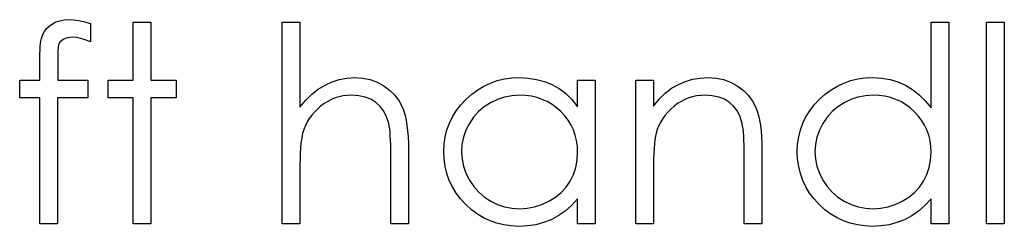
# Model space of a CAD drawing. Header units: inches. Extents: x 0.1 to 87.3, y 0.1 to 33.9.
# Tile 151 of 164: x 34.5908 to 35.0595, y 24.6315 to 24.7301. Entities that reach past the tile are written whole.
import ezdxf

# ---------------------------------------------------------------- set-up
doc = ezdxf.new("R2010")
doc.units = ezdxf.units.IN
doc.header["$MEASUREMENT"] = 0

msp = doc.modelspace()

# ---------------------------------------------------------------- linework, layer by layer
at = {"color": 7, "linetype": 'Continuous', "flags": 128}
for points in [[(34.624404, 24.728319), (34.624406, 24.719568), (34.624406, 24.719568), (34.622002, 24.720488), (34.619786, 24.721145), (34.617739, 24.72154), (34.61588, 24.721671), (34.61588, 24.721671), (34.614622, 24.721596), (34.613457, 24.721408), (34.612424, 24.72107), (34.611485, 24.720601), (34.610697, 24.720037), (34.610058, 24.719455), (34.609589, 24.718817), (34.609288, 24.71814), (34.609175, 24.717727), (34.6091, 24.717164), (34.609006, 24.71645), (34.60895, 24.715605), (34.608894, 24.714591), (34.608875, 24.713464), (34.608837, 24.712168), (34.608837, 24.710741), (34.608837, 24.710741), (34.608837, 24.701238), (34.608837, 24.701238), (34.623204, 24.701238), (34.623204, 24.701238), (34.623204, 24.692825), (34.623204, 24.692825), (34.608819, 24.692825), (34.608819, 24.692825), (34.608781, 24.632729), (34.608781, 24.632729), (34.600368, 24.632729), (34.600368, 24.632729), (34.600368, 24.692825), (34.600368, 24.692825), (34.590752, 24.692825), (34.590752, 24.692825), (34.590752, 24.701238), (34.590752, 24.701238), (34.600368, 24.701238), (34.600368, 24.701238), (34.600368, 24.712187), (34.600368, 24.712187), (34.600386, 24.714009), (34.600461, 24.71568), (34.600555, 24.71722), (34.600706, 24.718647), (34.600893, 24.719906), (34.601137, 24.721051), (34.6014, 24.722065), (34.60172, 24.722929), (34.602508, 24.724469), (34.603541, 24.72584), (34.6048, 24.727061), (34.606302, 24.728113), (34.608011, 24.728977), (34.609889, 24.729596), (34.611936, 24.729953), (34.614152, 24.730085), (34.614152, 24.730085), (34.616406, 24.729972), (34.618866, 24.729653), (34.621533, 24.729089), (34.624406, 24.728319)], [(34.644838, 24.728883), (34.653252, 24.728883), (34.653252, 24.728883), (34.653252, 24.701238), (34.653252, 24.701238), (34.665271, 24.701238), (34.665271, 24.701238), (34.665271, 24.692825), (34.665271, 24.692825), (34.653252, 24.692825), (34.653252, 24.692825), (34.653252, 24.632729), (34.653252, 24.632729), (34.644839, 24.632729), (34.644839, 24.632729), (34.644839, 24.692825), (34.644839, 24.692825), (34.632819, 24.692825), (34.632819, 24.692825), (34.632819, 24.701238), (34.632819, 24.701238), (34.644839, 24.701238), (34.644839, 24.701238), (34.644839, 24.728883)], [(34.715751, 24.728883), (34.724166, 24.728883), (34.724166, 24.728883), (34.724166, 24.688299), (34.724166, 24.688299), (34.726945, 24.691623), (34.729875, 24.694496), (34.732917, 24.696938), (34.73611, 24.69891), (34.739434, 24.70045), (34.742908, 24.701558), (34.746495, 24.702215), (34.750232, 24.70244), (34.750232, 24.70244), (34.754026, 24.702196), (34.757594, 24.701483), (34.760937, 24.700262), (34.764054, 24.698572), (34.766871, 24.696468), (34.769313, 24.694046), (34.771341, 24.691266), (34.772975, 24.688167), (34.773651, 24.686421), (34.774233, 24.68443), (34.774721, 24.682233), (34.775135, 24.679792), (34.775435, 24.677106), (34.77566, 24.674214), (34.775811, 24.671078), (34.775848, 24.667716), (34.775848, 24.667716), (34.775848, 24.632729), (34.775848, 24.632729), (34.767435, 24.632729), (34.767435, 24.632729), (34.767435, 24.664955), (34.767435, 24.664955), (34.767416, 24.667754), (34.767378, 24.670308), (34.767303, 24.672618), (34.767191, 24.674702), (34.767059, 24.676524), (34.76689, 24.678101), (34.766684, 24.679454), (34.766458, 24.680543), (34.766458, 24.680543), (34.765444, 24.683698), (34.764092, 24.68644), (34.762402, 24.68875), (34.760355, 24.690646), (34.75797, 24.69213), (34.755247, 24.693182), (34.752167, 24.69382), (34.748749, 24.694027), (34.748749, 24.694027), (34.74672, 24.693952), (34.744749, 24.693708), (34.742814, 24.693294), (34.740955, 24.692731), (34.739133, 24.69198), (34.737387, 24.691097), (34.735678, 24.690027), (34.734025, 24.688806), (34.732466, 24.687454), (34.731058, 24.686045), (34.729781, 24.684543), (34.728635, 24.682965), (34.72764, 24.681313), (34.726776, 24.679585), (34.726044, 24.677763), (34.725461, 24.675885), (34.725461, 24.675885), (34.725161, 24.674514), (34.724898, 24.672881), (34.724673, 24.670984), (34.724485, 24.668805), (34.724353, 24.666383), (34.724241, 24.663678), (34.724184, 24.66073), (34.724166, 24.6575), (34.724166, 24.6575), (34.724166, 24.632729), (34.724166, 24.632729), (34.715752, 24.632729), (34.715752, 24.632729), (34.715752, 24.728883)], [(35.033059, 24.728883), (35.03306, 24.632729), (35.03306, 24.632729), (35.024646, 24.632729), (35.024646, 24.632729), (35.024646, 24.644579), (35.024646, 24.644579), (35.021735, 24.641424), (35.018674, 24.63872), (35.015407, 24.636466), (35.011989, 24.634663), (35.008402, 24.633292), (35.004664, 24.632316), (35.000739, 24.631715), (34.996664, 24.631527), (34.996664, 24.631527), (34.99304, 24.631696), (34.989546, 24.632184), (34.986185, 24.632992), (34.982955, 24.634118), (34.979875, 24.635583), (34.976907, 24.637367), (34.97409, 24.639471), (34.971405, 24.641912), (34.968945, 24.644579), (34.966823, 24.647377), (34.965038, 24.650326), (34.963555, 24.653424), (34.962409, 24.656655), (34.961602, 24.660016), (34.961113, 24.663528), (34.960944, 24.667171), (34.960944, 24.667171), (34.961113, 24.67074), (34.961602, 24.674195), (34.962428, 24.6775), (34.963592, 24.680693), (34.965076, 24.683735), (34.966879, 24.686646), (34.96902, 24.689445), (34.971499, 24.692093), (34.974203, 24.694515), (34.977058, 24.696618), (34.980025, 24.698403), (34.983142, 24.699849), (34.986391, 24.700994), (34.989772, 24.701802), (34.993284, 24.702271), (34.996927, 24.70244), (34.996927, 24.70244), (35.001115, 24.702215), (35.005096, 24.701539), (35.008871, 24.700393), (35.012439, 24.698816), (35.015801, 24.696788), (35.018975, 24.694309), (35.021904, 24.69136), (35.024646, 24.68798), (35.024646, 24.68798), (35.024646, 24.728883), (35.024646, 24.728883), (35.03306, 24.728883)], [(35.051089, 24.728883), (35.059502, 24.728883), (35.059502, 24.728883), (35.059502, 24.632729), (35.059502, 24.632729), (35.051089, 24.632729), (35.051089, 24.632729), (35.051089, 24.728883)], [(34.864789, 24.701238), (34.864791, 24.632729), (34.864791, 24.632729), (34.856377, 24.632729), (34.856377, 24.632729), (34.856377, 24.644579), (34.856377, 24.644579), (34.853466, 24.641424), (34.850405, 24.63872), (34.847137, 24.636466), (34.843719, 24.634663), (34.840132, 24.633292), (34.836395, 24.632316), (34.83247, 24.631715), (34.828395, 24.631527), (34.828395, 24.631527), (34.82477, 24.631696), (34.821277, 24.632184), (34.817916, 24.632992), (34.814685, 24.634118), (34.811605, 24.635583), (34.808638, 24.637367), (34.805821, 24.639471), (34.803136, 24.641912), (34.800676, 24.644579), (34.798553, 24.647377), (34.796769, 24.650326), (34.795286, 24.653424), (34.79414, 24.656655), (34.793333, 24.660016), (34.792844, 24.663528), (34.792675, 24.667171), (34.792675, 24.667171), (34.792844, 24.67074), (34.793333, 24.674195), (34.794159, 24.6775), (34.795323, 24.680693), (34.796807, 24.683735), (34.79861, 24.686646), (34.800751, 24.689445), (34.80323, 24.692093), (34.805934, 24.694515), (34.808788, 24.696618), (34.811756, 24.698403), (34.814873, 24.699849), (34.818122, 24.700994), (34.821503, 24.701802), (34.825014, 24.702271), (34.828658, 24.70244), (34.828658, 24.70244), (34.832846, 24.702234), (34.836827, 24.701614), (34.840602, 24.700562), (34.84417, 24.699116), (34.847532, 24.697219), (34.850706, 24.694816), (34.853635, 24.691942), (34.856377, 24.688562), (34.856377, 24.688562), (34.856377, 24.701238), (34.856377, 24.701238), (34.864791, 24.701238)], [(34.884021, 24.701238), (34.892435, 24.701238), (34.892435, 24.701238), (34.892435, 24.688881), (34.892435, 24.688881), (34.895195, 24.692186), (34.898088, 24.695022), (34.90113, 24.697351), (34.904323, 24.69921), (34.907647, 24.700619), (34.911121, 24.701633), (34.914746, 24.702234), (34.918502, 24.70244), (34.918502, 24.70244), (34.922295, 24.702196), (34.925863, 24.701483), (34.929206, 24.700262), (34.932324, 24.698572), (34.935141, 24.696468), (34.937582, 24.694027), (34.93961, 24.691247), (34.941244, 24.68813), (34.94192, 24.686383), (34.942502, 24.684393), (34.942991, 24.682195), (34.943404, 24.679754), (34.943704, 24.677087), (34.94393, 24.674195), (34.94408, 24.671059), (34.944118, 24.667716), (34.944118, 24.667716), (34.944118, 24.632729), (34.944118, 24.632729), (34.935704, 24.632729), (34.935704, 24.632729), (34.935704, 24.664955), (34.935704, 24.664955), (34.935685, 24.667754), (34.935648, 24.670308), (34.935573, 24.672618), (34.93546, 24.674702), (34.93531, 24.676524), (34.935141, 24.678101), (34.934934, 24.679454), (34.934709, 24.680543), (34.934709, 24.680543), (34.933751, 24.683698), (34.932418, 24.68644), (34.930727, 24.68875), (34.92868, 24.690646), (34.926276, 24.69213), (34.923535, 24.693182), (34.920455, 24.69382), (34.917037, 24.694027), (34.917037, 24.694027), (34.915008, 24.693952), (34.913037, 24.693708), (34.911102, 24.693294), (34.909243, 24.692731), (34.907421, 24.69198), (34.905656, 24.691097), (34.903947, 24.690027), (34.902294, 24.688806), (34.900736, 24.687454), (34.899327, 24.686045), (34.89805, 24.684543), (34.896904, 24.682965), (34.895909, 24.681313), (34.895045, 24.679585), (34.894313, 24.677763), (34.893731, 24.675885), (34.893731, 24.675885), (34.89343, 24.674496), (34.893167, 24.672843), (34.892942, 24.670946), (34.892754, 24.668768), (34.892623, 24.666345), (34.89251, 24.66366), (34.892454, 24.660711), (34.892435, 24.6575), (34.892435, 24.6575), (34.892435, 24.632729), (34.892435, 24.632729), (34.884021, 24.632729), (34.884021, 24.632729), (34.884021, 24.701238)], [(34.82877, 24.694027), (34.82509, 24.693801), (34.821559, 24.693144), (34.818179, 24.692036), (34.81493, 24.690496), (34.811925, 24.688562), (34.809239, 24.686252), (34.806873, 24.683604), (34.804826, 24.68058), (34.803192, 24.67735), (34.802028, 24.674007), (34.801314, 24.670589), (34.801089, 24.667077), (34.801089, 24.667077), (34.801333, 24.663584), (34.802028, 24.660166), (34.803211, 24.656824), (34.804863, 24.653556), (34.806929, 24.650513), (34.809296, 24.647828), (34.812, 24.645499), (34.815023, 24.643527), (34.818272, 24.64195), (34.821634, 24.640842), (34.825108, 24.640166), (34.828695, 24.63994), (34.828695, 24.63994), (34.832339, 24.640166), (34.835888, 24.640823), (34.839325, 24.641931), (34.842668, 24.64349), (34.845766, 24.645424), (34.848508, 24.647678), (34.850837, 24.650251), (34.852809, 24.653124), (34.854368, 24.65626), (34.855494, 24.659603), (34.856152, 24.663115), (34.856377, 24.666833), (34.856377, 24.666833), (34.856246, 24.669669), (34.85587, 24.672392), (34.85525, 24.675003), (34.854386, 24.677482), (34.85326, 24.679848), (34.851889, 24.682102), (34.850274, 24.684224), (34.848396, 24.686233), (34.846349, 24.688055), (34.844189, 24.689651), (34.841898, 24.690984), (34.839513, 24.692074), (34.836996, 24.692938), (34.834367, 24.693539), (34.831625, 24.693914), (34.82877, 24.694027)], [(34.99704, 24.694027), (34.993359, 24.693801), (34.989828, 24.693144), (34.986448, 24.692036), (34.983199, 24.690496), (34.980194, 24.688562), (34.977508, 24.686252), (34.975142, 24.683604), (34.973095, 24.68058), (34.971461, 24.67735), (34.970297, 24.674007), (34.969583, 24.670589), (34.969358, 24.667077), (34.969358, 24.667077), (34.969602, 24.663584), (34.970297, 24.660166), (34.97148, 24.656824), (34.973133, 24.653556), (34.975198, 24.650513), (34.977565, 24.647828), (34.980269, 24.645499), (34.983293, 24.643527), (34.986542, 24.64195), (34.989903, 24.640842), (34.993378, 24.640166), (34.996965, 24.63994), (34.996965, 24.63994), (35.000608, 24.640166), (35.004157, 24.640823), (35.007594, 24.641931), (35.010937, 24.64349), (35.014036, 24.645424), (35.016778, 24.647678), (35.019106, 24.650251), (35.021078, 24.653124), (35.022637, 24.65626), (35.023764, 24.659603), (35.024421, 24.663115), (35.024646, 24.666833), (35.024646, 24.666833), (35.024515, 24.669669), (35.024139, 24.672392), (35.02352, 24.675003), (35.022656, 24.677482), (35.021529, 24.679848), (35.020158, 24.682102), (35.018543, 24.684224), (35.016665, 24.686233), (35.014618, 24.688055), (35.012458, 24.689651), (35.010167, 24.690984), (35.007782, 24.692074), (35.005265, 24.692938), (35.002636, 24.693539), (34.999894, 24.693914), (34.99704, 24.694027)]]:
    msp.add_lwpolyline(points, dxfattribs=at)

doc.saveas('drawing.dxf')
